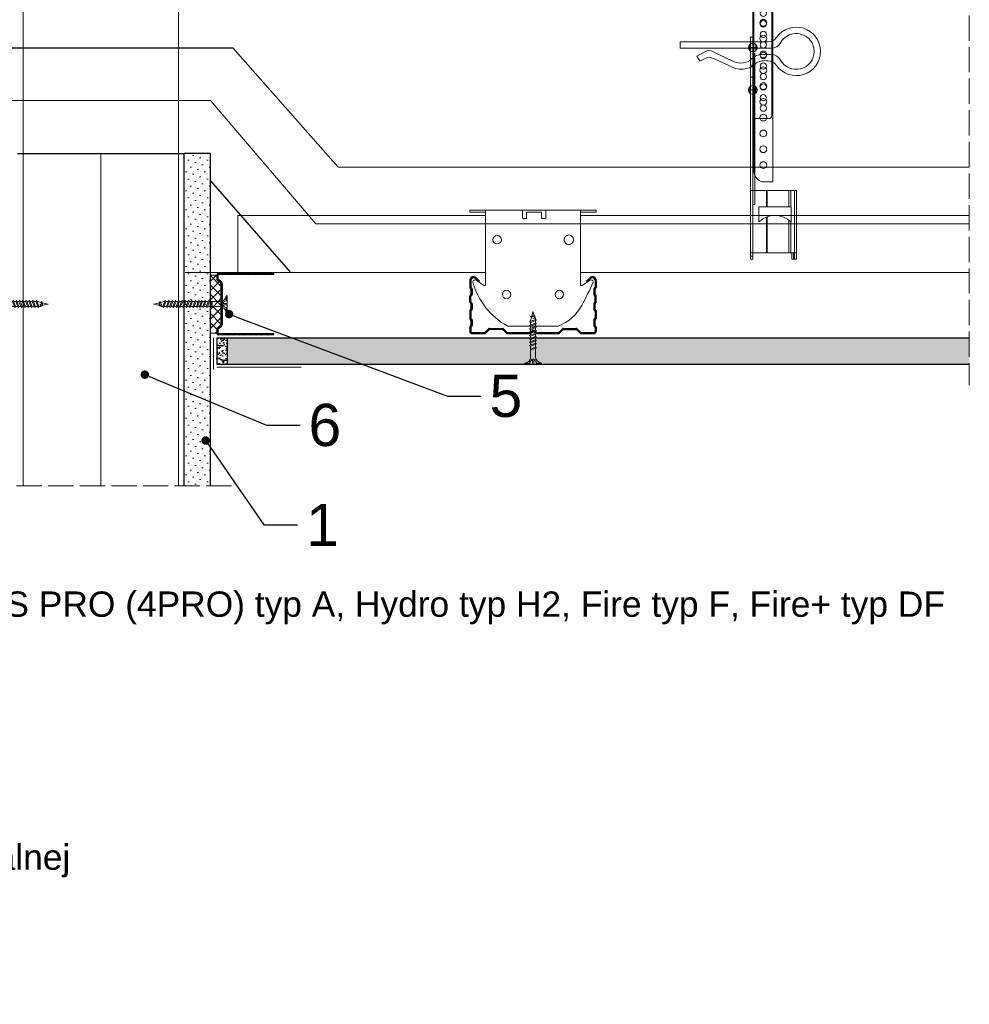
# Model space of a CAD drawing. Header units: millimetres. Extents: x -595 to 3755, y 1445 to 3533.
# Tile 15 of 24: x 1516 to 1967, y 2794 to 3261. Entities that reach past the tile are written whole.
import ezdxf
from ezdxf import colors
from ezdxf.entities.mleader import LeaderData, LeaderLine
from ezdxf.math import Vec2, Vec3

# ---------------------------------------------------------------- set-up
doc = ezdxf.new("R2010")
doc.units = ezdxf.units.MM
doc.linetypes.add('ACAD_ISO02W100', pattern=[15, 12, -3])
for name, color, linetype, lineweight in [('_ISOVER WELNA', 7, 'BATTING', 9), ('_RIGIPS AKCESORIA', 7, 'Continuous', 18), ('_RIGIPS G-K', 7, 'Continuous', 25), ('_RIGIPS PROFIL', 7, 'Continuous', 18), ('KRESKOWANIE', 7, 'Continuous', 9), ('OPISY', 7, 'Continuous', 9), ('PRZERYWANA', 7, 'ACAD_ISO02W100', 9)]:
    doc.layers.add(name, color=color, linetype=linetype, lineweight=lineweight)
doc.styles.get("Standard").update_dxf_attribs({"font": 'arial.ttf'})
doc.linetypes.add('BATTING', pattern='A,0.00254,-2.54,[134,ltypeshp.shx,S=2.54,R=0,X=-2.54,Y=0],-5.08,[134,ltypeshp.shx,S=2.54,R=180,X=2.54,Y=0],-2.54', length=10.16254)

# ---------------------------------------------------------------- blocks, each defined once
blk = doc.blocks.new('TN 25')
at = {"layer": '_RIGIPS AKCESORIA'}
for p, q in [((0, -0.84), (0, 7.16)), ((0, 7.16), (0.46, 7.16)), ((0.46, 4.78), (0, 4.78)), ((0.46, 7.16), (0.46, 4.78)), ((8.47, 4.46), (8.79, 5)), ((8.79, 5), (9.93, 2.01)), ((10.1, 4.46), (10.41, 5)), ((10.41, 5), (11.56, 2.01)), ((11.67, 4.46), (11.99, 5)), ((11.99, 5), (13.14, 2.01)), ((13.21, 4.46), (13.52, 5)), ((13.52, 5), (14.67, 2.01)), ((14.8, 4.46), (15.12, 5)), ((15.12, 5), (16.26, 2.01)), ((16.42, 4.46), (16.73, 5)), ((16.73, 5), (17.88, 2.01)), ((17.99, 4.46), (18.31, 5)), ((18.31, 5), (19.45, 2.01)), ((19.68, 4.46), (20, 5)), ((20, 5), (21.14, 2.01)), ((0, 3.5), (1.77, 3.5)), ((0, 2.83), (1.77, 2.83)), ((0.46, 1.64), (0, 1.64)), ((0.46, -0.84), (0.46, 1.64)), ((1.77, 3.5), (1.77, 4.2)), ((1.77, 2.83), (1.77, 2.18)), ((3.02, 4.46), (8.47, 4.46)), ((7.49, 2.01), (3.55, 2.01)), ((7.12, 4.46), (7.12, 3.18)), ((8.03, 2.01), (7.12, 4.46)), ((7.12, 3.18), (7.65, 1.53)), ((7.65, 1.53), (8.03, 2.01)), ((9.41, 2.01), (8.03, 2.01)), ((9.61, 1.51), (8.47, 4.46)), ((9, 4.46), (10.1, 4.46)), ((9.93, 2.01), (9.61, 1.51)), ((11.04, 2.01), (9.93, 2.01)), ((11.23, 1.51), (10.1, 4.46)), ((10.62, 4.46), (11.67, 4.46)), ((11.56, 2.01), (11.23, 1.51)), ((12.61, 2.01), (11.56, 2.01)), ((12.81, 1.51), (11.67, 4.46)), ((12.2, 4.46), (13.21, 4.46)), ((13.14, 2.01), (12.81, 1.51)), ((14.15, 2.01), (13.14, 2.01)), ((14.34, 1.51), (13.21, 4.46)), ((13.73, 4.46), (14.8, 4.46)), ((14.67, 2.01), (14.34, 1.51)), ((15.74, 2.01), (14.67, 2.01)), ((15.94, 1.51), (14.8, 4.46)), ((15.33, 4.46), (16.42, 4.46)), ((16.26, 2.01), (15.94, 1.51)), ((17.36, 2.01), (16.26, 2.01)), ((17.55, 1.51), (16.42, 4.46)), ((16.94, 4.46), (17.99, 4.46)), ((17.88, 2.01), (17.55, 1.51)), ((18.93, 2.01), (17.88, 2.01)), ((19.13, 1.51), (17.99, 4.46)), ((18.52, 4.46), (19.68, 4.46)), ((19.45, 2.01), (19.13, 1.51)), ((19.45, 2.01), (20.62, 2.01)), ((20.82, 1.51), (19.68, 4.46)), ((20.21, 4.46), (20.7, 4.46)), ((20.7, 4.46), (22.28, 3.98)), ((21.14, 2.01), (20.82, 1.51)), ((21.14, 2.01), (21.81, 2.12)), ((21.85, 1.83), (21.67, 3.28)), ((21.67, 3.28), (22.14, 2.4)), ((22.14, 2.4), (21.85, 1.83)), ((22.7, 2.36), (22.14, 2.4)), ((22.28, 3.98), (22.56, 4.37)), ((22.7, 2.36), (22.28, 3.98)), ((22.56, 4.37), (23.03, 2.71)), ((23.03, 2.71), (22.7, 2.36)), ((22.71, 3.85), (25, 3.24)), ((25, 3.24), (23.03, 2.71)), ((0, -0.84), (0.46, -0.84))]:
    blk.add_line(p, q, dxfattribs=at)
for centre, major_axis, ratio, start_param, end_param in [((3.09, 7.67), (0.17, 3.2), 0.826134, 1.773653, 3.180586), ((-0.04, 0.9), (0, 3.93), 0.848176, -0.720942, -0.151112), ((3.37, -1.57), (0.28, 3.57), 0.832181, 0.035984, 1.430787), ((-2.73, 15.91), (0, 14.76), 0.848176, 3.399396, 3.475072), ((0.59, 4.62), (0, 2.81), 0.848176, 3.475072, 3.862535), ((1.66, 3.18), (0, 0.895), 0.848176, -1.552777, -0.720942), ((1.66, 3.18), (0, 0.895), 0.848176, 3.862535, 4.730408)]:
    blk.add_ellipse(centre, major_axis=major_axis, ratio=ratio, start_param=start_param, end_param=end_param, dxfattribs=at)
blk = doc.blocks.new('CD 60 ULTRASTIL')
h = blk.add_hatch()
h.set_pattern_fill('ANSI31', color=256, scale=0.3, style=0)
h.paths.add_polyline_path([(542.88, 684.5, -0.302776), (543.49, 684.5), (544.54, 683.79, 0.148069), (544.85, 683.7), (555.42, 683.7, 0.198912), (555.81, 683.86), (557.38, 685.44, -0.198912), (557.77, 685.6), (563.59, 685.6, -0.198912), (563.98, 685.44), (565.55, 683.86, 0.198912), (565.94, 683.7), (572.18, 683.7, 0.414214), (573.18, 684.7), (573.18, 686.74, 0.198912), (573.02, 687.12), (572.74, 687.4, -0.198912), (572.58, 687.79), (572.58, 689.87, -0.198912), (572.74, 690.26), (573.02, 690.54, 0.198912), (573.18, 690.93), (573.18, 694.47, 0.198912), (573.02, 694.86), (572.74, 695.14, -0.198912), (572.58, 695.53), (572.58, 697.61, -0.198912), (572.74, 698), (573.02, 698.28, 0.198912), (573.18, 698.67), (573.18, 701.47, 0.198912), (573.02, 701.86), (572.74, 702.14, -0.198912), (572.58, 702.53), (572.58, 704.61, -0.198912), (572.74, 705), (573.02, 705.28, 0.198912), (573.18, 705.67), (573.18, 708.9, 0.666128), (570.12, 710.18), (568.55, 708.63), (568.93, 708.24), (570.5, 709.79, -0.666128), (572.63, 708.9), (572.63, 705.9, -0.198912), (572.47, 705.51), (572.19, 705.23, 0.198912), (572.03, 704.84), (572.03, 702.3, 0.198912), (572.19, 701.91), (572.47, 701.63, -0.198912), (572.63, 701.25), (572.63, 698.9, -0.198912), (572.47, 698.51), (572.19, 698.23, 0.198912), (572.03, 697.84), (572.03, 695.3, 0.198912), (572.19, 694.91), (572.47, 694.63, -0.198912), (572.63, 694.25), (572.63, 691.16, -0.198912), (572.47, 690.77), (572.19, 690.49, 0.198912), (572.03, 690.1), (572.03, 687.56, 0.198912), (572.19, 687.17), (572.47, 686.9, -0.198912), (572.63, 686.51), (572.63, 684.7, -0.414214), (572.18, 684.25), (566.17, 684.25, -0.198912), (565.78, 684.41), (564.2, 685.99, 0.198912), (563.82, 686.15), (557.55, 686.15, 0.198912), (557.16, 685.99), (555.58, 684.41, -0.198912), (555.19, 684.25), (545.01, 684.25, -0.148069), (544.71, 684.34), (543.49, 685.16, 0.302776), (542.88, 685.16), (541.65, 684.34, -0.148069), (541.35, 684.25), (531.17, 684.25, -0.198912), (530.78, 684.41), (529.2, 685.99, 0.198912), (528.82, 686.15), (522.55, 686.15, 0.198912), (522.16, 685.99), (520.58, 684.41, -0.198912), (520.19, 684.25), (514.18, 684.25, -0.414214), (513.73, 684.7), (513.73, 686.51, -0.198912), (513.89, 686.9), (514.17, 687.17, 0.198912), (514.33, 687.56), (514.33, 690.1, 0.198912), (514.17, 690.49), (513.89, 690.77, -0.198912), (513.73, 691.16), (513.73, 694.25, -0.198912), (513.89, 694.63), (514.17, 694.91, 0.198912), (514.33, 695.3), (514.33, 697.84, 0.198912), (514.17, 698.23), (513.89, 698.51, -0.198912), (513.73, 698.9), (513.73, 701.25, -0.198912), (513.89, 701.63), (514.17, 701.91, 0.198912), (514.33, 702.3), (514.33, 704.84, 0.198912), (514.17, 705.23), (513.89, 705.51, -0.198912), (513.73, 705.9), (513.73, 708.9, -0.666128), (515.86, 709.79), (517.43, 708.24), (517.81, 708.63), (516.25, 710.18, 0.666128), (513.18, 708.9), (513.18, 705.67, 0.198912), (513.34, 705.28), (513.62, 705, -0.198912), (513.78, 704.61), (513.78, 702.53, -0.198912), (513.62, 702.14), (513.34, 701.86, 0.198912), (513.18, 701.47), (513.18, 698.67, 0.198912), (513.34, 698.28), (513.62, 698, -0.198912), (513.78, 697.61), (513.78, 695.53, -0.198912), (513.62, 695.14), (513.34, 694.86, 0.198912), (513.18, 694.47), (513.18, 690.93, 0.198912), (513.34, 690.54), (513.62, 690.26, -0.198912), (513.78, 689.87), (513.78, 687.79, -0.198912), (513.62, 687.4), (513.34, 687.12, 0.198912), (513.18, 686.74), (513.18, 684.7, 0.414214), (514.18, 683.7), (520.42, 683.7, 0.198912), (520.81, 683.86), (522.38, 685.44, -0.198912), (522.77, 685.6), (528.59, 685.6, -0.198912), (528.98, 685.44), (530.55, 683.86, 0.198912), (530.94, 683.7), (541.51, 683.7, 0.148069), (541.82, 683.79)])
for p, q in [((516.25, 710.18), (517.81, 708.63)), ((570.12, 710.18), (568.55, 708.63)), ((513.18, 708.9), (513.18, 705.67)), ((513.73, 708.9), (513.73, 705.9)), ((513.89, 705.51), (514.17, 705.23)), ((515.86, 709.79), (517.43, 708.24)), ((517.43, 708.24), (517.81, 708.63)), ((568.93, 708.24), (568.55, 708.63)), ((570.5, 709.79), (568.93, 708.24)), ((572.47, 705.51), (572.19, 705.23)), ((572.63, 708.9), (572.63, 705.9)), ((573.18, 708.9), (573.18, 705.67)), ((513.18, 698.67), (513.18, 701.47)), ((513.34, 705.28), (513.62, 705)), ((513.34, 701.86), (513.62, 702.14)), ((513.73, 698.9), (513.73, 701.25)), ((513.78, 704.61), (513.78, 702.53)), ((513.89, 701.63), (514.17, 701.91)), ((514.33, 704.84), (514.33, 702.3)), ((572.03, 704.84), (572.03, 702.3)), ((572.47, 701.63), (572.19, 701.91)), ((572.58, 704.61), (572.58, 702.53)), ((572.63, 698.9), (572.63, 701.25)), ((573.02, 705.28), (572.74, 705)), ((573.02, 701.86), (572.74, 702.14)), ((573.18, 698.67), (573.18, 701.47)), ((513.34, 698.28), (513.62, 698)), ((513.78, 697.61), (513.78, 695.53)), ((513.89, 698.51), (514.17, 698.23)), ((514.33, 697.84), (514.33, 695.3)), ((572.03, 697.84), (572.03, 695.3)), ((572.47, 698.51), (572.19, 698.23)), ((572.58, 697.61), (572.58, 695.53)), ((573.02, 698.28), (572.74, 698)), ((513.18, 694.47), (513.18, 690.93)), ((513.34, 694.86), (513.62, 695.14)), ((513.73, 694.25), (513.73, 691.16)), ((513.89, 694.63), (514.17, 694.91)), ((572.47, 694.63), (572.19, 694.91)), ((572.63, 694.25), (572.63, 691.16)), ((573.02, 694.86), (572.74, 695.14)), ((573.18, 694.47), (573.18, 690.93)), ((513.18, 686.74), (513.18, 684.7)), ((513.34, 690.54), (513.62, 690.26)), ((513.34, 687.12), (513.62, 687.4)), ((513.78, 689.87), (513.78, 687.79)), ((513.89, 690.77), (514.17, 690.49)), ((513.89, 686.9), (514.17, 687.17)), ((514.33, 690.1), (514.33, 687.56)), ((572.03, 690.1), (572.03, 687.56)), ((572.47, 690.77), (572.19, 690.49)), ((572.47, 686.9), (572.19, 687.17)), ((572.58, 689.87), (572.58, 687.79)), ((573.02, 690.54), (572.74, 690.26)), ((573.02, 687.12), (572.74, 687.4)), ((573.18, 686.74), (573.18, 684.7)), ((513.73, 686.51), (513.73, 684.7)), ((514.18, 684.25), (520.19, 684.25)), ((514.18, 683.7), (520.42, 683.7)), ((520.58, 684.41), (522.16, 685.99)), ((520.81, 683.86), (522.38, 685.44)), ((522.55, 686.15), (528.82, 686.15)), ((528.59, 685.6), (522.77, 685.6)), ((530.55, 683.86), (528.98, 685.44)), ((530.78, 684.41), (529.2, 685.99)), ((530.94, 683.7), (541.51, 683.7)), ((531.17, 684.25), (541.35, 684.25)), ((541.65, 684.34), (542.88, 685.16)), ((541.82, 683.79), (542.88, 684.5)), ((544.71, 684.34), (543.49, 685.16)), ((544.54, 683.79), (543.49, 684.5)), ((544.85, 683.7), (555.42, 683.7)), ((545.01, 684.25), (555.19, 684.25)), ((555.58, 684.41), (557.16, 685.99)), ((555.81, 683.86), (557.38, 685.44)), ((557.55, 686.15), (563.82, 686.15)), ((557.77, 685.6), (563.59, 685.6)), ((565.55, 683.86), (563.98, 685.44)), ((565.78, 684.41), (564.2, 685.99)), ((565.94, 683.7), (572.18, 683.7)), ((566.17, 684.25), (572.18, 684.25)), ((572.63, 686.51), (572.63, 684.7))]:
    blk.add_line(p, q)
for centre, radius, start, end in [((514.98, 708.9), 1.8, 45.3251, 180), ((514.98, 708.9), 1.25, 45.3251, 180), ((571.38, 708.9), 1.8, 360, 134.6749), ((571.38, 708.9), 1.25, 360, 134.6749), ((513.73, 705.67), 0.55, 180, 225), ((514.28, 705.9), 0.55, 180, 225), ((572.08, 705.9), 0.55, 315, 0), ((572.63, 705.67), 0.55, 315, 0), ((513.73, 701.47), 0.55, 135, 180), ((513.23, 704.61), 0.55, 0, 45), ((513.23, 702.53), 0.55, 315, 0), ((514.28, 701.25), 0.55, 135, 180), ((513.78, 704.84), 0.55, 0, 45), ((513.78, 702.3), 0.55, 315, 0), ((572.58, 704.84), 0.55, 135, 180), ((572.58, 702.3), 0.55, 180, 225), ((572.08, 701.25), 0.55, 0, 45), ((573.13, 704.61), 0.55, 135, 180), ((573.13, 702.53), 0.55, 180, 225), ((572.63, 701.47), 0.55, 0, 45), ((513.73, 698.67), 0.55, 180, 225), ((513.23, 697.61), 0.55, 360, 45), ((514.28, 698.9), 0.55, 180, 225), ((513.78, 697.84), 0.55, 0, 45), ((572.58, 697.84), 0.55, 135, 180), ((572.08, 698.9), 0.55, 315, 0), ((573.13, 697.61), 0.55, 135, 180), ((572.63, 698.67), 0.55, 315, 0), ((513.73, 694.47), 0.55, 135, 180), ((513.23, 695.53), 0.55, 315, 0), ((514.28, 694.25), 0.55, 135, 180), ((513.78, 695.3), 0.55, 315, 0), ((572.58, 695.3), 0.55, 180, 225), ((572.08, 694.25), 0.55, 0, 45), ((573.13, 695.53), 0.55, 180, 225), ((572.63, 694.47), 0.55, 0, 45), ((513.73, 690.93), 0.55, 180, 225), ((513.73, 686.74), 0.55, 135, 180), ((513.23, 689.87), 0.55, 0, 45), ((513.23, 687.79), 0.55, 315, 0), ((514.28, 691.16), 0.55, 180, 225), ((514.28, 686.51), 0.55, 135, 180), ((513.78, 690.1), 0.55, 360, 45), ((513.78, 687.56), 0.55, 315, 360), ((572.58, 690.1), 0.55, 135, 180), ((572.58, 687.56), 0.55, 180, 225), ((572.08, 691.16), 0.55, 315, 0), ((572.08, 686.51), 0.55, 360, 45), ((573.13, 689.87), 0.55, 135, 180), ((573.13, 687.79), 0.55, 180, 225), ((572.63, 690.93), 0.55, 315, 0), ((572.63, 686.74), 0.55, 360, 45), ((514.18, 684.7), 1, 180, 270), ((514.18, 684.7), 0.45, 180, 270), ((520.19, 684.8), 0.55, 270, 315), ((520.42, 684.25), 0.55, 270, 315), ((522.55, 685.6), 0.55, 90, 135), ((522.77, 685.05), 0.55, 90, 135), ((528.59, 685.05), 0.55, 45, 90), ((528.82, 685.6), 0.55, 45, 90), ((530.94, 684.25), 0.55, 225, 270), ((531.17, 684.8), 0.55, 225, 270), ((541.35, 684.8), 0.55, 270, 303.6901), ((541.51, 684.25), 0.55, 270, 303.6901), ((543.18, 684.7), 0.55, 56.3099, 123.6901), ((543.18, 684.04), 0.55, 56.3099, 123.6901), ((544.85, 684.25), 0.55, 236.3099, 270), ((545.01, 684.8), 0.55, 236.3099, 270), ((555.19, 684.8), 0.55, 270, 315), ((555.42, 684.25), 0.55, 270, 315), ((557.55, 685.6), 0.55, 90, 135), ((557.77, 685.05), 0.55, 90, 135), ((563.59, 685.05), 0.55, 45, 90), ((563.82, 685.6), 0.55, 45, 90), ((565.94, 684.25), 0.55, 225, 270), ((566.17, 684.8), 0.55, 225, 270), ((572.18, 684.7), 1, 270, 0), ((572.18, 684.7), 1, 270, 360), ((572.18, 684.7), 0.45, 270, 360)]:
    blk.add_arc(centre, radius, start, end)
blk = doc.blocks.new('Lacznik krzyzowy (widok2)')
at = {"layer": '_RIGIPS AKCESORIA'}
for p, q in [((94.8, 91.5, 218.36), (94.8, 90.5, 218.36)), ((94.8, 91.5, 218.36), (154.8, 91.5, 218.36)), ((94.8, 90.5, 218.36), (102.3, 90.5, 218.36)), ((102.3, 56.15, 218.36), (102.3, 91.5, 218.36)), ((119.8, 91.5, 218.36), (119.8, 87.5, 218.36)), ((130.8, 91.5, 218.36), (119.8, 91.5, 218.36)), ((121.8, 87.5, 218.36), (121.8, 90.5, 218.36)), ((121.8, 90.5, 218.36), (128.85, 90.5, 218.36)), ((128.85, 90.5, 218.36), (128.85, 87.5, 218.36)), ((130.85, 91.5, 218.36), (130.85, 87.5, 218.36)), ((147.3, 91.5, 218.36), (147.3, 56.15, 218.36)), ((154.8, 90.5, 218.36), (147.3, 90.5, 218.36)), ((154.8, 91.5, 218.36), (154.8, 90.5, 218.36)), ((119.8, 87.5, 218.36), (121.8, 87.5, 218.36)), ((128.85, 87.5, 218.36), (130.85, 87.5, 218.36)), ((97.87, 58.35, 218.36), (101.51, 55.74, 218.36)), ((148.09, 55.74, 218.36), (151.73, 58.35, 218.36)), ((136.8, 36.5, 218.36), (112.81, 36.5, 218.36))]:
    blk.add_line(p, q, dxfattribs=at)
for centre, radius in [((107.8, 77.5, 218.36), 2), ((141.8, 77.5, 218.36), 2.24), ((112.3, 51.5, 218.36), 2), ((137.3, 51.5, 218.36), 2)]:
    blk.add_circle(centre, radius, dxfattribs=at)
for centre, radius, start, end in [((97.29, 57.53, 218.36), 1, 122.1388, 189.8152), ((129.23, 66.45, 218.36), 34.16, 195.4351, 241.2658), ((97.29, 57.53, 218.36), 1, 54.4623, 122.1388), ((101.8, 56.15, 218.36), 0.5, 234.4623, 0), ((147.8, 56.15, 218.36), 0.5, 180, 305.5377), ((20.47, 114.78, 218.36), 144.71, 331.7398, 336.6225), ((152.32, 57.53, 218.36), 1, 350.1848, 125.5377), ((129.12, 56.49, 218.36), 21.41, 291.013, 331.4749)]:
    blk.add_arc(centre, radius, start, end, dxfattribs=at)
blk = doc.blocks.new('UD 30 ULTRASTIL')
h = blk.add_hatch()
h.set_pattern_fill('ANSI31', color=256, scale=0.3, style=0)
h.paths.add_polyline_path([(684.71, 712.9), (658.51, 712.9, 0.414214), (657.71, 712.1), (657.71, 710.25, 0.236068), (658.03, 709.61), (659.39, 708.59, -0.236068), (659.71, 707.95), (659.71, 688.65, -0.236068), (659.39, 688.01), (658.03, 686.99, 0.236068), (657.71, 686.35), (657.71, 684.5, 0.414214), (658.51, 683.7), (684.71, 683.7), (684.71, 684.25), (658.51, 684.25, -0.414214), (658.26, 684.5), (658.26, 686.35, -0.236068), (658.36, 686.55), (659.72, 687.57, 0.236068), (660.26, 688.65), (660.26, 707.95, 0.236068), (659.72, 709.03), (658.36, 710.05, -0.236068), (658.26, 710.25), (658.26, 712.1, -0.414214), (658.51, 712.35), (684.71, 712.35)])
for p, q in [((657.71, 712.1), (657.71, 710.25)), ((658.26, 712.1), (658.26, 710.25)), ((659.72, 709.03), (658.36, 710.05)), ((684.71, 712.9), (658.51, 712.9)), ((684.71, 712.35), (658.51, 712.35)), ((684.71, 712.35), (684.71, 712.9)), ((659.39, 708.59), (658.03, 709.61)), ((659.71, 707.95), (659.71, 688.65)), ((660.26, 707.95), (660.26, 688.65)), ((659.39, 688.01), (658.03, 686.99)), ((659.72, 687.57), (658.36, 686.55)), ((657.71, 686.35), (657.71, 684.5)), ((658.26, 686.35), (658.26, 684.5)), ((684.71, 684.25), (658.51, 684.25)), ((684.71, 683.7), (658.51, 683.7)), ((684.71, 683.7), (684.71, 684.25))]:
    blk.add_line(p, q)
for centre, radius, start, end in [((658.51, 712.1), 0.8, 90, 180), ((658.51, 710.25), 0.8, 180, 233.1301), ((658.51, 712.1), 0.25, 90, 180), ((658.51, 710.25), 0.25, 180, 233.1301), ((658.91, 707.95), 0.8, 0, 53.1301), ((658.91, 707.95), 1.35, 0, 53.1301), ((658.51, 686.35), 0.8, 126.8699, 180), ((658.91, 688.65), 0.8, 306.8699, 0), ((658.91, 688.65), 1.35, 306.8699, 0), ((658.51, 684.5), 0.8, 180, 270), ((658.51, 686.35), 0.25, 126.8699, 180), ((658.51, 684.5), 0.25, 180, 270)]:
    blk.add_arc(centre, radius, start, end)
blk = doc.blocks.new('wieszak noniuszowy bok')
at = {"layer": '_RIGIPS AKCESORIA', "lineweight": 0}
for p, q in [((1390.98, 5092.86), (1390.98, 5179.86)), ((1392.48, 5181.36), (1399.98, 5181.36)), ((1399.98, 5024.65), (1399.98, 5181.36)), ((1399.98, 5129.95), (1399.97, 5129.95)), ((1399.98, 5129.95), (1401, 5129.95)), ((1401, 5129.95), (1401, 5024.65)), ((1401, 5129.95), (1401, 5129.95)), ((1398.54, 5126.58), (1398.54, 5123.65)), ((1399.98, 5126.06), (1399.98, 5102.02)), ((1401.42, 5126.58), (1401.42, 5123.65)), ((1398.96, 5122.28), (1399.98, 5122.28)), ((1398.96, 5122.28), (1399.98, 5122.28)), ((1398.96, 5122.28), (1398.96, 5050.72)), ((1399.98, 5116.66), (1401, 5116.66)), ((1399.98, 5116.63), (1399.98, 5116.66)), ((1399.98, 5116.66), (1399.98, 5116.63)), ((1399.98, 5116.62), (1399.98, 5116.63)), ((1399.98, 5116.63), (1399.98, 5116.56)), ((1399.98, 5116.55), (1399.98, 5116.63)), ((1399.98, 5116.63), (1399.98, 5116.55)), ((1399.98, 5116.55), (1399.98, 5116.62)), ((1399.98, 5116.56), (1399.98, 5116.43)), ((1399.98, 5116.42), (1399.98, 5116.55)), ((1399.98, 5116.41), (1399.98, 5116.55)), ((1399.98, 5116.55), (1399.98, 5116.41)), ((1399.98, 5116.43), (1399.98, 5116.25)), ((1399.98, 5116.24), (1399.98, 5116.42)), ((1399.98, 5116.21), (1399.98, 5116.41)), ((1399.98, 5116.41), (1399.98, 5116.21)), ((1399.98, 5116.25), (1399.98, 5116.01)), ((1399.98, 5116), (1399.98, 5116.24)), ((1399.98, 5115.97), (1399.98, 5116.21)), ((1399.98, 5116.21), (1399.98, 5115.97)), ((1399.98, 5116.01), (1399.98, 5115.74)), ((1399.98, 5115.71), (1399.98, 5116)), ((1399.98, 5115.69), (1399.98, 5115.97)), ((1399.98, 5115.97), (1399.98, 5115.69)), ((1399.98, 5115.74), (1399.98, 5115.41)), ((1399.98, 5115.38), (1399.98, 5115.71)), ((1399.98, 5115.37), (1399.98, 5115.69)), ((1399.98, 5115.69), (1399.98, 5115.37)), ((1399.98, 5115.41), (1399.98, 5115.05)), ((1399.98, 5115.02), (1399.98, 5115.38)), ((1399.98, 5115.02), (1399.98, 5115.37)), ((1399.98, 5115.37), (1399.98, 5115.02)), ((1399.98, 5115.05), (1399.98, 5114.67)), ((1399.98, 5114.65), (1399.98, 5115.02)), ((1399.98, 5114.64), (1399.98, 5115.02)), ((1399.98, 5115.02), (1399.98, 5114.64)), ((1399.98, 5114.67), (1399.98, 5114.28)), ((1399.98, 5114.25), (1399.98, 5114.65)), ((1399.98, 5114.25), (1399.98, 5114.64)), ((1399.98, 5114.64), (1399.98, 5114.25)), ((1399.98, 5114.28), (1399.98, 5113.88)), ((1399.98, 5113.85), (1399.98, 5114.25)), ((1399.98, 5113.84), (1399.98, 5114.25)), ((1399.98, 5114.25), (1399.98, 5113.84)), ((1399.98, 5113.88), (1399.98, 5113.48)), ((1399.98, 5113.46), (1399.98, 5113.85)), ((1399.98, 5113.84), (1399.98, 5113.44)), ((1399.98, 5113.44), (1399.98, 5113.84)), ((1399.98, 5113.48), (1399.98, 5113.1)), ((1399.98, 5113.07), (1399.98, 5113.46)), ((1399.98, 5113.44), (1399.98, 5113.06)), ((1399.98, 5113.06), (1399.98, 5113.44)), ((1399.98, 5113.1), (1399.98, 5112.75)), ((1399.98, 5112.72), (1399.98, 5113.07)), ((1399.98, 5113.06), (1399.98, 5112.68)), ((1399.98, 5112.68), (1399.98, 5113.06)), ((1399.98, 5112.75), (1399.98, 5112.42)), ((1399.98, 5112.4), (1399.98, 5112.72)), ((1399.98, 5112.68), (1399.98, 5112.33)), ((1399.98, 5112.33), (1399.98, 5112.68)), ((1399.98, 5112.42), (1399.98, 5112.14)), ((1399.98, 5112.12), (1399.98, 5112.4)), ((1399.98, 5112.33), (1399.98, 5112)), ((1399.98, 5112), (1399.98, 5112.33)), ((1399.98, 5112.14), (1399.98, 5111.9)), ((1399.98, 5111.89), (1399.98, 5112.12)), ((1399.98, 5112), (1399.98, 5111.72)), ((1399.98, 5111.72), (1399.98, 5112)), ((1399.98, 5111.9), (1399.98, 5111.72)), ((1399.98, 5111.72), (1399.98, 5111.89)), ((1399.98, 5111.72), (1399.98, 5111.6)), ((1399.98, 5111.59), (1399.98, 5111.72)), ((1399.98, 5111.72), (1399.98, 5111.48)), ((1399.98, 5111.48), (1399.98, 5111.72)), ((1399.98, 5111.6), (1399.98, 5111.54)), ((1399.98, 5111.53), (1399.98, 5111.59)), ((1399.98, 5111.54), (1399.98, 5111.53)), ((1399.98, 5111.48), (1399.98, 5111.29)), ((1399.98, 5111.29), (1399.98, 5111.48)), ((1399.98, 5111.29), (1399.98, 5111.15)), ((1399.98, 5111.15), (1399.98, 5111.29)), ((1399.98, 5111.15), (1399.98, 5111.06)), ((1399.98, 5111.06), (1399.98, 5111.15)), ((1399.98, 5111.06), (1399.98, 5111.04)), ((1399.98, 5111.04), (1399.98, 5111.06)), ((1399.98, 5111.04), (1401, 5111.04)), ((1398.54, 5106.42), (1398.54, 5103.49)), ((1401.42, 5106.42), (1401.42, 5103.49)), ((1399.98, 5102.02), (1399.98, 5102.1)), ((1399.98, 5091.36), (1392.48, 5091.36)), ((1400.98, 5057.36), (1379.24, 5057.36)), ((1379.24, 5057.36), (1379.24, 5024.65)), ((1380.12, 5057.36), (1380.12, 5024.65)), ((1381.9, 5057.36), (1381.9, 5049.5)), ((1382.79, 5057.36), (1382.79, 5049.5)), ((1393.13, 5057.36), (1393.13, 5049.5)), ((1393.4, 5057.36), (1393.4, 5049.5)), ((1400.98, 5057.36), (1401, 5057.36)), ((1401, 5057.36), (1400.98, 5057.36)), ((1381.81, 5042.35), (1381.81, 5049.5)), ((1397.14, 5049.5), (1381.81, 5049.5)), ((1397.14, 5042.35), (1397.14, 5049.5)), ((1398.96, 5050.72), (1399.98, 5050.72)), ((1393.13, 5044.79), (1393.13, 5027.72)), ((1393.4, 5044.69), (1393.4, 5027.72)), ((1381.9, 5042.43), (1381.9, 5027.72)), ((1382.79, 5043.18), (1382.79, 5027.72)), ((1379.24, 5027.72), (1401, 5027.72)), ((1380.57, 5027.72), (1380.57, 5024.65)), ((1381.46, 5024.65), (1381.46, 5027.72)), ((1399.98, 5026.19), (1401, 5026.19)), ((1379.24, 5024.65), (1381.46, 5024.65)), ((1401, 5024.65), (1399.98, 5024.65))]:
    blk.add_line(p, q, dxfattribs=at)
at = {"layer": '_RIGIPS AKCESORIA'}
for p, q in [((1397.92, 5125.12), (1402.03, 5125.12)), ((1397.92, 5104.96), (1402.03, 5104.96))]:
    blk.add_line(p, q, dxfattribs=at)
for centre, radius in [((1394.98, 5176.36), 1.5), ((1394.98, 5171.36), 1.5), ((1394.98, 5166.36), 1.5), ((1394.98, 5161.36), 1.5), ((1394.98, 5156.36), 1.5), ((1394.98, 5151.36), 1.5), ((1394.98, 5146.36), 1.5), ((1394.98, 5141.36), 1.5), ((1394.98, 5136.36), 1.5), ((1394.98, 5131.36), 1.5), ((1394.98, 5126.36), 1.5), ((1399.98, 5125.12), 2.06), ((1394.98, 5121.36), 1.5), ((1394.98, 5116.36), 1.5), ((1394.98, 5111.36), 1.5), ((1394.98, 5106.36), 1.5), ((1399.98, 5104.96), 2.06), ((1394.98, 5101.36), 1.5), ((1394.98, 5096.36), 1.5)]:
    blk.add_circle(centre, radius, dxfattribs=at)
at = {"layer": '_RIGIPS AKCESORIA', "lineweight": 0}
for centre, start, end in [((1392.48, 5179.86), 90, 180), ((1392.48, 5092.86), 180, 270)]:
    blk.add_arc(centre, 1.5, start, end, dxfattribs=at)
at = {"layer": '_RIGIPS AKCESORIA'}
blk.add_arc((1389.48, 5034.29), 11.12, 46.445, 133.4017, dxfattribs=at)
blk = doc.blocks.new('noniusz gorny')
at = {"layer": '_RIGIPS AKCESORIA'}
for p, q in [((1619.18, 5099.69), (1619.18, 5389.69)), ((1620.18, 5388.69), (1628.18, 5388.69)), ((1620.18, 5388.69), (1628.18, 5368.79)), ((1630.21, 5387.39), (1628.18, 5388.69)), ((1630.21, 5387.39), (1648.47, 5387.39)), ((1648.47, 5387.39), (1651.34, 5388.69)), ((1651.34, 5388.69), (1670.18, 5388.69)), ((1670.18, 5388.69), (1670.18, 5389.69)), ((1628.18, 5104.69), (1628.18, 5368.79)), ((1623.18, 5099.69), (1619.18, 5099.69))]:
    blk.add_line(p, q, dxfattribs=at)
at = {"layer": '_RIGIPS AKCESORIA', "linetype": 'Continuous'}
blk.add_line((1670.18, 5389.69), (1619.18, 5389.69), dxfattribs=at)
at = {"layer": '_RIGIPS AKCESORIA'}
for centre in [(1623.73, 5340.19), (1623.73, 5332.69), (1623.73, 5325.19), (1623.73, 5317.69), (1623.73, 5310.19), (1623.73, 5302.69), (1623.73, 5295.19), (1623.73, 5287.69), (1623.73, 5280.19), (1623.73, 5272.69), (1623.73, 5265.19), (1623.73, 5257.69), (1623.73, 5250.19), (1623.73, 5242.69), (1623.73, 5235.19), (1623.73, 5227.69), (1623.73, 5220.19), (1623.73, 5212.69), (1623.73, 5205.19), (1623.73, 5197.69), (1623.73, 5190.19), (1623.73, 5182.69), (1623.73, 5175.19), (1623.73, 5167.69), (1623.73, 5160.19), (1623.73, 5152.69), (1623.73, 5145.19), (1623.73, 5137.69), (1623.73, 5130.19), (1623.73, 5122.69), (1623.73, 5115.19), (1623.73, 5107.69)]:
    blk.add_circle(centre, 1.6, dxfattribs=at)
blk.add_arc((1623.18, 5104.69), 5, 270, 0, dxfattribs=at)
blk = doc.blocks.new('klamra')
at = {"layer": '_RIGIPS AKCESORIA'}
for p, q in [((6831.19, 2764.92), (6831.19, 2808.19)), ((6834.19, 2802.92), (6834.19, 2808.19)), ((6828.19, 2764.92), (6828.19, 2806.53)), ((6832.87, 2780.55), (6837.19, 2789.57)), ((6839.31, 2788.09), (6836.06, 2780.95)), ((6832.86, 2776.63), (6835, 2772.92)), ((6836.19, 2776.54), (6837.38, 2774.29)), ((6835, 2772.92), (6837.38, 2774.29)), ((6831.19, 2764.92), (6828.19, 2764.92))]:
    blk.add_line(p, q, dxfattribs=at)
for centre, radius, start, end in [((6832.69, 2820.02), 11.5, 305.1527, 234.8473), ((6832.69, 2820.02), 8.5, 298.7822, 241.2178), ((6826.19, 2808.19), 5, 0, 61.2178), ((6839.19, 2808.19), 5, 118.7822, 180), ((6823.19, 2806.53), 5, 0, 54.8473), ((6842.19, 2806.53), 5, 125.1527, 180), ((6843.93, 2805.32), 10.09, 195.2653, 228.1308), ((6845.23, 2805.18), 8.16, 170.4436, 210.2847), ((6829.23, 2793.69), 8.97, 332.6387, 27.3613), ((6831.19, 2793.92), 10, 324.3132, 45.573), ((6835.87, 2778.58), 3.59, 146.8414, 212.9715), ((6840.61, 2778.88), 5, 155.5109, 207.8622)]:
    blk.add_arc(centre, radius, start, end, dxfattribs=at)
blk = doc.blocks.new('TN 35')
at = {"layer": '_RIGIPS AKCESORIA'}
for p, q in [((0, -0.84), (0, 7.16)), ((0, 7.16), (0.46, 7.16)), ((0.46, 4.78), (0, 4.78)), ((0.46, 7.16), (0.46, 4.78)), ((8.47, 4.46), (8.79, 5)), ((8.79, 5), (9.93, 2.01)), ((10.1, 4.46), (10.41, 5)), ((10.41, 5), (11.56, 2.01)), ((11.67, 4.46), (11.99, 5)), ((11.99, 5), (13.14, 2.01)), ((13.21, 4.46), (13.52, 5)), ((13.52, 5), (14.67, 2.01)), ((14.8, 4.46), (15.12, 5)), ((15.12, 5), (16.26, 2.01)), ((16.42, 4.46), (16.73, 5)), ((16.73, 5), (17.88, 2.01)), ((17.99, 4.46), (18.31, 5)), ((18.31, 5), (19.45, 2.01)), ((19.57, 4.46), (19.88, 5)), ((19.88, 5), (21.03, 2.01)), ((21.14, 4.46), (21.46, 5)), ((21.46, 5), (22.6, 2.01)), ((22.72, 4.46), (23.03, 5)), ((23.03, 5), (24.18, 2.01)), ((24.29, 4.46), (24.61, 5)), ((24.61, 5), (25.75, 2.01)), ((25.87, 4.46), (26.18, 5)), ((26.18, 5), (27.33, 2.01)), ((27.44, 4.46), (27.76, 5)), ((27.76, 5), (28.9, 2.01)), ((29.13, 4.46), (29.45, 5)), ((29.45, 5), (30.59, 2.01)), ((0, 3.5), (1.77, 3.5)), ((0, 2.83), (1.77, 2.83)), ((0.46, 1.64), (0, 1.64)), ((0.46, -0.84), (0.46, 1.64)), ((1.77, 3.5), (1.77, 4.2)), ((1.77, 2.83), (1.77, 2.18)), ((3.02, 4.46), (8.47, 4.46)), ((7.49, 2.01), (3.55, 2.01)), ((7.12, 4.46), (7.12, 3.18)), ((8.03, 2.01), (7.12, 4.46)), ((7.12, 3.18), (7.65, 1.53)), ((7.65, 1.53), (8.03, 2.01)), ((9.41, 2.01), (8.03, 2.01)), ((9.61, 1.51), (8.47, 4.46)), ((9, 4.46), (10.1, 4.46)), ((9.93, 2.01), (9.61, 1.51)), ((11.04, 2.01), (9.93, 2.01)), ((11.23, 1.51), (10.1, 4.46)), ((10.62, 4.46), (11.67, 4.46)), ((11.56, 2.01), (11.23, 1.51)), ((12.61, 2.01), (11.56, 2.01)), ((12.81, 1.51), (11.67, 4.46)), ((12.2, 4.46), (13.21, 4.46)), ((13.14, 2.01), (12.81, 1.51)), ((14.15, 2.01), (13.14, 2.01)), ((14.34, 1.51), (13.21, 4.46)), ((13.73, 4.46), (14.8, 4.46)), ((14.67, 2.01), (14.34, 1.51)), ((15.74, 2.01), (14.67, 2.01)), ((15.94, 1.51), (14.8, 4.46)), ((15.33, 4.46), (16.42, 4.46)), ((16.26, 2.01), (15.94, 1.51)), ((17.36, 2.01), (16.26, 2.01)), ((17.55, 1.51), (16.42, 4.46)), ((16.94, 4.46), (17.99, 4.46)), ((17.88, 2.01), (17.55, 1.51)), ((18.93, 2.01), (17.84, 2.01)), ((19.13, 1.51), (17.99, 4.46)), ((18.52, 4.46), (19.57, 4.46)), ((19.45, 2.01), (19.13, 1.51)), ((20.51, 2.01), (19.41, 2.01)), ((20.7, 1.51), (19.57, 4.46)), ((20.09, 4.46), (21.14, 4.46)), ((21.03, 2.01), (20.7, 1.51)), ((22.08, 2.01), (20.99, 2.01)), ((22.28, 1.51), (21.14, 4.46)), ((21.67, 4.46), (22.72, 4.46)), ((22.6, 2.01), (22.28, 1.51)), ((23.66, 2.01), (22.56, 2.01)), ((23.85, 1.51), (22.72, 4.46)), ((23.24, 4.46), (24.29, 4.46)), ((24.18, 2.01), (23.85, 1.51)), ((25.23, 2.01), (24.14, 2.01)), ((25.43, 1.51), (24.29, 4.46)), ((24.81, 4.46), (25.87, 4.46)), ((25.75, 2.01), (25.43, 1.51)), ((26.81, 2.01), (25.71, 2.01)), ((27, 1.51), (25.87, 4.46)), ((26.39, 4.46), (27.44, 4.46)), ((27.33, 2.01), (27, 1.51)), ((28.38, 2.01), (27.33, 2.01)), ((28.58, 1.51), (27.44, 4.46)), ((27.96, 4.46), (29.13, 4.46)), ((28.9, 2.01), (28.58, 1.51)), ((28.9, 2.01), (30.07, 2.01)), ((30.27, 1.51), (29.13, 4.46)), ((29.65, 4.46), (30.15, 4.46)), ((30.15, 4.46), (31.73, 3.98)), ((30.59, 2.01), (30.27, 1.51)), ((30.59, 2.01), (31.26, 2.12)), ((31.3, 1.83), (31.12, 3.28)), ((31.12, 3.28), (31.59, 2.4)), ((31.59, 2.4), (31.3, 1.83)), ((32.15, 2.36), (31.59, 2.4)), ((31.73, 3.98), (32.01, 4.37)), ((32.15, 2.36), (31.73, 3.98)), ((32.01, 4.37), (32.48, 2.71)), ((32.48, 2.71), (32.15, 2.36)), ((32.16, 3.85), (35, 3.24)), ((35, 3.24), (32.48, 2.71)), ((0, -0.84), (0.46, -0.84))]:
    blk.add_line(p, q, dxfattribs=at)
for centre, major_axis, ratio, start_param, end_param in [((3.09, 7.67), (0.17, 3.2), 0.826134, 1.773653, 3.180586), ((-0.04, 0.9), (0, 3.93), 0.848176, -0.720942, -0.151112), ((3.37, -1.57), (0.28, 3.57), 0.832181, 0.035984, 1.430787), ((-2.73, 15.91), (0, 14.76), 0.848176, 3.399396, 3.475072), ((0.59, 4.62), (0, 2.81), 0.848176, 3.475072, 3.862535), ((1.66, 3.18), (0, 0.895), 0.848176, -1.552777, -0.720942), ((1.66, 3.18), (0, 0.895), 0.848176, 3.862535, 4.730408)]:
    blk.add_ellipse(centre, major_axis=major_axis, ratio=ratio, start_param=start_param, end_param=end_param, dxfattribs=at)
blk = doc.blocks.new('_Dot')
at = {"color": 0, "linetype": 'ByBlock', "lineweight": -2}
blk.add_line((-0.5, 0), (-1, 0), dxfattribs=at)
at = {"color": 0, "linetype": 'ByBlock', "const_width": 0.5}
blk.add_lwpolyline([(-0.25, 0, 1), (0.25, 0, 1)], format="xyb", close=True, dxfattribs=at)

msp = doc.modelspace()

# ---------------------------------------------------------------- hatches: boundary and pattern name
at = {"layer": '_RIGIPS AKCESORIA'}
h = msp.add_hatch(dxfattribs=at)
h.set_pattern_fill('ANSI37', color=256, style=0)
h.set_pattern_definition([(45, (-448.5, 1683.436), (-2.245064, 2.245064), []), (135, (-448.5, 1683.436), (-2.245064, -2.245064), [])])
h.paths.add_polyline_path([(1611.703, 3135.637, 0.236068), (1611.383, 3136.277), (1610.023, 3137.297, -0.236068), (1609.703, 3137.937), (1609.703, 3139.787), (1606.703, 3139.787), (1606.703, 3112.187), (1609.703, 3112.187), (1609.703, 3114.037, -0.236068), (1610.023, 3114.677), (1611.383, 3115.697, 0.236068), (1611.703, 3116.337)])
at = {"layer": '_RIGIPS G-K'}
h = msp.add_hatch(dxfattribs=at)
h.set_pattern_fill('AR-SAND', color=256, scale=0.05, style=0)
h.set_pattern_definition([(322.5, (-404.8334, 4200.421), (-0.0800016, -2.4470662), [0, -1.9304, 0, -2.159, 0, -2.06375]), (352.5, (-404.8334, 4200.421), (2.2476164, -3.5841255), [0, -1.0414, 0, -1.7399, 0, -0.66675]), (32.5, (-406.3955, 4200.421), (3.9549619, -0.007186), [0, -0.635, 0, -2.286, 0, -2.9845]), (42.5, (-406.3955, 4200.421), (3.8177823, -1.1146466), [0, -0.3175, 0, -1.4986, 0, -1.7145])])
h.paths.add_polyline_path([(1609.703, 3097.537), (1614.703, 3097.537), (1614.703, 3110.037), (1609.703, 3110.037)])
h = msp.add_hatch(dxfattribs=at)
h.set_pattern_fill('DOTS', color=256, scale=2, angle=225, style=0)
h.set_pattern_definition([(225, (24.5, 1711.086), (1.122532, -3.367596), [0, -3.175])])
h.paths.add_polyline_path([(1966.703, 3097.537), (1966.703, 3110.037), (1614.703, 3110.037), (1614.703, 3097.537)])
at = {"layer": 'KRESKOWANIE'}
h = msp.add_hatch(dxfattribs=at)
h.set_pattern_fill('DOTS', color=256, scale=2, angle=225, style=0)
h.set_pattern_definition([(225, (7e-13, 1355.6176), (1.122532, -3.367596), [0, -3.175])])
h.paths.add_polyline_path([(1606.703, 3197.537), (1594.203, 3197.537), (1594.203, 3039.787), (1606.703, 3039.787)])

# ---------------------------------------------------------------- linework, layer by layer
at = {"layer": '_ISOVER WELNA', "ltscale": 2.4}
for p, q in [((1606.703, 3222.537), (1502.703, 3222.537)), ((1606.703, 3222.537), (1656.703, 3164.037)), ((1966.703, 3164.037), (1656.703, 3164.037))]:
    msp.add_line(p, q, dxfattribs=at)
at = {"layer": '_ISOVER WELNA', "ltscale": 3.6}
msp.add_line((1554.703, 3039.787), (1554.703, 3197.537), dxfattribs=at)
at = {"layer": '_RIGIPS AKCESORIA'}
for p, q in [((1609.703, 3139.787), (1606.703, 3139.787)), ((1609.703, 3112.187), (1606.703, 3112.187)), ((1608.203, 3110.037), (1608.203, 3095.037)), ((1609.703, 3096.037), (1649.703, 3096.037))]:
    msp.add_line(p, q, dxfattribs=at)
at = {"layer": '_RIGIPS G-K'}
for p, q in [((1492.101, 3247.537), (1617.306, 3247.537)), ((1617.306, 3247.537), (1667.246, 3191.037)), ((1515.203, 3197.537), (1594.203, 3197.537)), ((1594.203, 3039.787), (1594.203, 3197.537)), ((1606.703, 3197.537), (1594.203, 3197.537)), ((1606.703, 3039.787), (1606.703, 3197.537)), ((1606.703, 3184.446), (1644.709, 3141.037)), ((1609.703, 3110.037), (1966.703, 3110.037)), ((1609.703, 3110.037), (1609.703, 3097.537)), ((1614.703, 3110.037), (1614.703, 3097.537)), ((1609.703, 3097.537), (1966.703, 3097.537))]:
    msp.add_line(p, q, dxfattribs=at)
at = {"layer": '_RIGIPS PROFIL', "lineweight": 9}
for p, q in [((1517.803, 3039.787), (1517.803, 3449.585)), ((1591.603, 3039.787), (1591.603, 3449.585))]:
    msp.add_line(p, q, dxfattribs=at)
at = {"layer": '_RIGIPS PROFIL'}
for p, q in [((1966.703, 3191.037), (1667.246, 3191.037)), ((1737.203, 3168.037), (1619.703, 3168.037)), ((1619.703, 3168.037), (1619.703, 3141.037)), ((1966.703, 3168.037), (1782.203, 3168.037)), ((1712.203, 3141.037), (1594.703, 3141.037)), ((1737.203, 3141.037), (1619.703, 3141.037)), ((1966.703, 3141.037), (1782.203, 3141.037))]:
    msp.add_line(p, q, dxfattribs=at)
at = {"layer": 'PRZERYWANA'}
for p, q in [((1966.703, 3532.985), (1966.703, 3087.537)), ((1616.703, 3039.787), (1492.703, 3039.787))]:
    msp.add_line(p, q, dxfattribs=at)

# ---------------------------------------------------------------- block references
at = {"color": 253, "xscale": -1}
for name, p in [('noniusz gorny', (3492.711, -1915.707)), ('wieszak noniuszowy bok', (3263.945, -1877.372))]:
    msp.add_blockref(name, p, dxfattribs=at)
at = {"color": 253, "rotation": 270}
msp.add_blockref('klamra', (-935.406, 10078.58), dxfattribs=at)
for name, p in [('Lacznik krzyzowy (widok2)', (1634.902, 3079.068, -218.356)), ('UD 30 ULTRASTIL', (951.989, 2427.686)), ('CD 60 ULTRASTIL', (1216.523, 2428.336)), ('TN 35', (1494.733, 3122.823))]:
    msp.add_blockref(name, p)
at = {"xscale": -1}
msp.add_blockref('TN 35', (1614.674, 3122.823), dxfattribs=at)
at = {"layer": '_RIGIPS AKCESORIA', "rotation": 90}
msp.add_blockref('TN 25', (1762.947, 3097.537), dxfattribs=at)

# ---------------------------------------------------------------- texts
at = {"insert": (1138.664, 2989.695), "char_height": 12, "width": 817.78218, "attachment_point": 1}
msp.add_mtext('1. Opłytowanie z płyt gipsowo-kartonowych RIGIPS PRO (4PRO) typ A, Hydro typ H2, Fire typ F, Fire+ typ DF lub Fire+ Hydro typ DFH2\\P2. Taśma uszczelniająca piankowa RIGIPS\\P3. Profil poziomy RIGIPS UW 75 ULTRASTIL\\P4. Profil słupkowy RIGIPS CW 75 ULTRASTIL\\P5. Profil przejściowy RIGIPS UD 30 ULTRASTIL\\P6. Wypełnienie z wełny mineralnej szklanej lub skalnej\\P7. Tasma spoinowa RIGIPS\\P8. Tasma samoprzylepna (poślizgowa)\\P9. Sufit podwieszany RIGIPS', dxfattribs=at)

# ---------------------------------------------------------------- leaders
at = {"layer": 'OPISY'}
ml = msp.add_multileader_mtext('Standard', dxfattribs=at)
ml.set_content('5', color=256)
ml.set_leader_properties()
ml.set_arrow_properties(name='DOT')
ml.build(insert=Vec2(0, 0))
ml.multileader.update_dxf_attribs({"dogleg_length": 16})
ctx = ml.context
ctx.base_point, ctx.char_height, ctx.landing_gap_size, ctx.plane_origin = Vec3(1735.084, 3082.337), 20, 4, Vec3(1615.547, 3121.253)
notes = []
notes.append((ctx, [(0, (1, 1, 0), (1719.084, 3082.337), (1, 0), 16, [(0, [(1615.547, 3121.253)], 0, [])])]))
ctx.mtext.insert, ctx.mtext.flow_direction = Vec3(1739.084, 3092.507), 5
ml = msp.add_multileader_mtext('Standard', dxfattribs=at)
ml.set_content('6', color=256)
ml.set_leader_properties()
ml.set_arrow_properties(name='DOT')
ml.build(insert=Vec2(0, 0))
ml.multileader.update_dxf_attribs({"dogleg_length": 16})
ctx = ml.context
ctx.base_point, ctx.char_height, ctx.landing_gap_size, ctx.plane_origin = Vec3(1649.211, 3068.533), 20, 4, Vec3(1575.562, 3092.539)
notes.append((ctx, [(0, (1, 1, 0), (1633.211, 3068.533), (1, 0), 16, [(0, [(1575.562, 3092.539)], 0, [])])]))
ctx.mtext.insert, ctx.mtext.flow_direction = Vec3(1653.211, 3078.704), 5
ml = msp.add_multileader_mtext('Standard', dxfattribs=at)
ml.set_content('1', color=256)
ml.set_leader_properties()
ml.set_arrow_properties(name='DOT')
ml.build(insert=Vec2(0, 0))
ml.multileader.update_dxf_attribs({"dogleg_length": 16})
ctx = ml.context
ctx.base_point, ctx.char_height, ctx.landing_gap_size, ctx.plane_origin = Vec3(1648.057, 3021.25), 20, 4, Vec3(1604.386, 3061.331)
notes.append((ctx, [(0, (1, 1, 0), (1632.057, 3021.25), (1, 0), 16, [(0, [(1604.386, 3061.331)], 0, [])])]))
ctx.mtext.insert, ctx.mtext.flow_direction = Vec3(1652.057, 3031.25), 5
for ctx, leaders in notes:
    for number, flags, end, landing, length, lines in leaders:
        leader = LeaderData()
        leader.index, (leader.has_last_leader_line, leader.has_dogleg_vector, leader.attachment_direction) = number, flags
        leader.last_leader_point, leader.dogleg_vector, leader.dogleg_length = Vec3(end), Vec3(landing), length
        for number, points, colour, breaks in lines:
            line = LeaderLine()
            line.index, line.vertices, line.color, line.breaks = number, Vec3.list(points), colors.encode_raw_color(colour), breaks
            leader.lines.append(line)
        ctx.leaders.append(leader)

doc.saveas('drawing.dxf')
